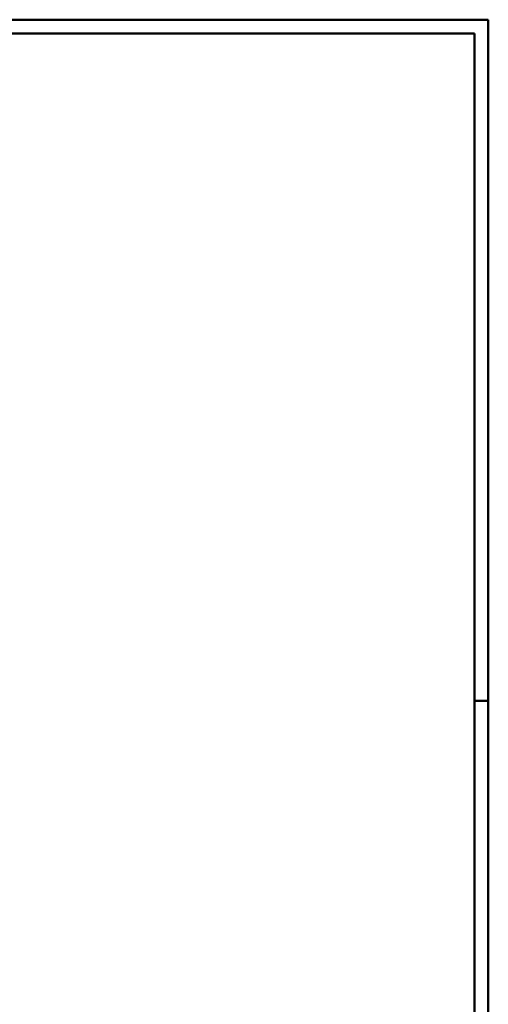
# Model space of a CAD drawing. Header units: millimetres. Extents: x -50 to 89, y -23 to 66.
# Tile 60 of 60: x 79 to 87.5, y 24.19 to 42.05. Entities that reach past the tile are written whole.
import ezdxf

# ---------------------------------------------------------------- set-up
doc = ezdxf.new("R2010")
doc.units = ezdxf.units.MM

msp = doc.modelspace()

# ---------------------------------------------------------------- linework, layer by layer
at = {"color": 4, "linetype": 'Continuous', "lineweight": 50}
for p, q in [((87.5, 42.05), (0, 42.05)), ((87.5, 0), (87.5, 42.05)), ((87.25, 41.8), (1, 41.8)), ((87.25, 0.25), (87.25, 41.8))]:
    msp.add_line(p, q, dxfattribs=at)
at = {"color": 4, "linetype": 'Continuous', "lineweight": 50, "ltscale": 0.2}
msp.add_line((87.5, 29.7), (87.25, 29.7), dxfattribs=at)

doc.saveas('drawing.dxf')
